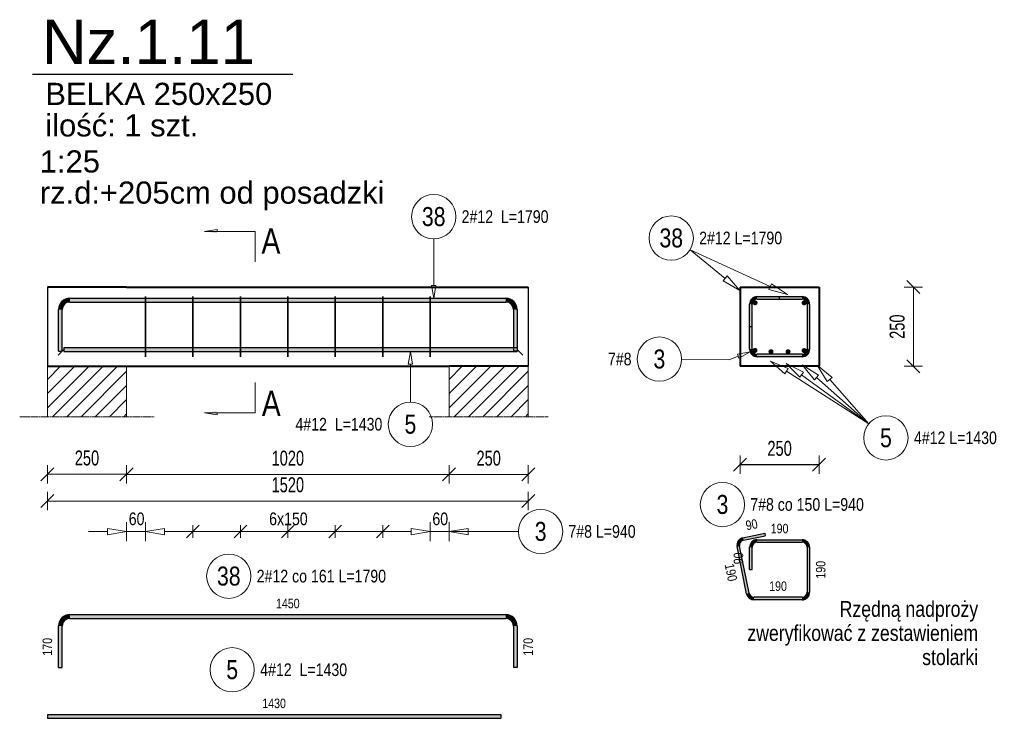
# Model space of a CAD drawing. Extents: x -1906120 to 89837, y -39133 to 303704.
# Tile 45 of 55: x 59104 to 62217, y -7018 to -4810. Entities that reach past the tile are written whole.
import ezdxf

# ---------------------------------------------------------------- set-up
doc = ezdxf.new("R2010")
doc.units = 0
doc.header["$LTSCALE"] = 10
doc.header["$MEASUREMENT"] = 0
doc.linetypes.add('HIDDEN', pattern=[0.375, 0.25, -0.125])
for name, color, linetype in [('C_text', 1, 'Continuous'), ('RCAD_kształt pręta', 7, 'Continuous'), ('RCAD_opis kształtu pręta', 7, 'Continuous'), ('RCAD_opis rozkładu', 7, 'Continuous'), ('RCAD_pręt wyrzucony', 130, 'Continuous'), ('RCAD_pręty punktowe', 7, 'Continuous'), ('RCAD_rozkład pręta', 7, 'Continuous'), ('RCAD_symbole graficzne', 7, 'Continuous')]:
    doc.layers.add(name, color=color, linetype=linetype)
for name, color, linetype, lineweight in [('P-Linia1', 3, 'Continuous', 40), ('P-Linia3', 6, 'Continuous', 60), ('P-Linia4', 253, 'Continuous', 5), ('P-Opis', 1, 'Continuous', 18), ('P-Przerywana', 13, 'HIDDEN', 9), ('P-Wymiar', 254, 'Continuous', 9), ('RCAD_deskowanie', 3, 'Continuous', 40)]:
    doc.layers.add(name, color=color, linetype=linetype, lineweight=lineweight)
doc.styles.add('_Fd Opis', font='arial.ttf')
doc.styles.add('_Fdelita opis', font='arial.ttf')
doc.styles.add('ROMANS', font='arial.ttf', dxfattribs={"width": 0.7})
doc.styles.add('style1', font='arial.ttf', dxfattribs={"width": 0.8})
doc.dimstyles.new('A25', dxfattribs={"dimscale": 27, "dimtxt": 1.75, "dimasz": 0.06, "dimexe": 0, "dimexo": 0, "dimgap": 1, "dimtad": 1, "dimdec": 4, "dimrnd": 0.1, "dimdsep": 46, "dimtxsty": 'ROMANS', "dimblk": '[[[[[[[[', "dimcen": 2, "dimdle": 2, "dimse1": 1, "dimse2": 1, "dimclrd": 256, "dimclrt": 1, "dimadec": 0, "dimazin": 0, "dimtfac": 1, "dimtdec": 4, "dimtix": 1, "dimtmove": 2, "dimatfit": 3, "dimldrblk": '[[[[[[[[', "dimfxl": 0, "dimtvp": 0.6, "dimtolj": 1, "dimlwd": -1, "dimarcsym": 0})

# ---------------------------------------------------------------- blocks, each defined once
blk = doc.blocks.new('[[[[[[[[')
at = {"layer": 'P-Wymiar'}
for p, q in [((-12.7, -12.7), (12.7, 12.7)), ((0, 0), (-4.6, 0)), ((0, 18), (0, -18))]:
    blk.add_line(p, q, dxfattribs=at)
blk = doc.blocks.new('*D280')
at = {"layer": 'Defpoints', "color": 0, "transparency": 16777216}
for p in [(60461.6, -6025.8), (60711.6, -6025.8), (60711.6, -6247.1)]:
    blk.add_point(p, dxfattribs=at)
at = {"layer": 'P-Wymiar', "transparency": 16777216}
blk.add_line((60463.2, -6247.1), (60710, -6247.1), dxfattribs=at)
at = {"layer": 'P-Wymiar', "transparency": 16777216, "xscale": 1.62, "yscale": 1.62, "zscale": 1.62, "rotation": 180}
blk.add_blockref('[[[[[[[[', (60461.6, -6247.1), dxfattribs=at)
at = {"layer": 'P-Wymiar', "transparency": 16777216, "xscale": 1.62, "yscale": 1.62, "zscale": 1.62}
blk.add_blockref('[[[[[[[[', (60711.6, -6247.1), dxfattribs=at)
at = {"layer": 'P-Wymiar', "color": 1, "transparency": 16777216, "insert": (60586.6, -6196), "char_height": 47.25, "attachment_point": 5, "style": 'ROMANS'}
blk.add_mtext('\\A1;250', dxfattribs=at)
blk = doc.blocks.new('*D281')
at = {"layer": 'Defpoints', "color": 0, "transparency": 16777216}
for p in [(59191.6, -5800.3), (59441.6, -5800.3), (59191.6, -6246.5)]:
    blk.add_point(p, dxfattribs=at)
at = {"layer": 'P-Wymiar', "transparency": 16777216}
blk.add_line((59440, -6246.5), (59193.2, -6246.5), dxfattribs=at)
at = {"layer": 'P-Wymiar', "transparency": 16777216, "xscale": 1.62, "yscale": 1.62, "zscale": 1.62, "rotation": 180}
blk.add_blockref('[[[[[[[[', (59191.6, -6246.5), dxfattribs=at)
at = {"layer": 'P-Wymiar', "transparency": 16777216, "xscale": 1.62, "yscale": 1.62, "zscale": 1.62}
blk.add_blockref('[[[[[[[[', (59441.6, -6246.5), dxfattribs=at)
at = {"layer": 'P-Wymiar', "color": 1, "transparency": 16777216, "insert": (59316.6, -6195.4), "char_height": 47.25, "attachment_point": 5, "style": 'ROMANS'}
blk.add_mtext('\\A1;250', dxfattribs=at)
blk = doc.blocks.new('*D282')
at = {"layer": 'Defpoints', "color": 0, "transparency": 16777216}
for p in [(61631.4, -5655.2), (61642.5, -5905.2), (61929.4, -5905.2)]:
    blk.add_point(p, dxfattribs=at)
at = {"layer": 'P-Wymiar', "transparency": 16777216}
blk.add_line((61929.4, -5656.8), (61929.4, -5903.6), dxfattribs=at)
at = {"layer": 'P-Wymiar', "transparency": 16777216, "xscale": 1.62, "yscale": 1.62, "zscale": 1.62}
for p, rotation in [((61929.4, -5655.2), 90), ((61929.4, -5905.2), 270)]:
    blk.add_blockref('[[[[[[[[', p, dxfattribs=dict(at, rotation=rotation))
at = {"layer": 'P-Wymiar', "color": 1, "transparency": 16777216, "insert": (61878.3, -5780.2), "char_height": 47.25, "attachment_point": 5, "rotation": 90, "style": 'ROMANS'}
blk.add_mtext('\\A1;250', dxfattribs=at)
blk = doc.blocks.new('*D283')
at = {"layer": 'Defpoints', "color": 0, "transparency": 16777216}
for p in [(59441.6, -5859), (60461.6, -5859), (60461.6, -6247.1)]:
    blk.add_point(p, dxfattribs=at)
at = {"layer": 'P-Wymiar', "transparency": 16777216}
blk.add_line((59443.2, -6247.1), (60460, -6247.1), dxfattribs=at)
at = {"layer": 'P-Wymiar', "transparency": 16777216, "xscale": 1.62, "yscale": 1.62, "zscale": 1.62, "rotation": 180}
blk.add_blockref('[[[[[[[[', (59441.6, -6247.1), dxfattribs=at)
at = {"layer": 'P-Wymiar', "transparency": 16777216, "xscale": 1.62, "yscale": 1.62, "zscale": 1.62}
blk.add_blockref('[[[[[[[[', (60461.6, -6247.1), dxfattribs=at)
at = {"layer": 'P-Wymiar', "color": 1, "transparency": 16777216, "insert": (59951.6, -6196), "char_height": 47.25, "attachment_point": 5, "style": 'ROMANS'}
blk.add_mtext('\\A1;1020', dxfattribs=at)
blk = doc.blocks.new('*D284')
at = {"layer": 'Defpoints', "color": 0, "transparency": 16777216}
for p in [(59191.6, -5829), (60711.6, -5829), (59191.6, -6331.2)]:
    blk.add_point(p, dxfattribs=at)
at = {"layer": 'P-Wymiar', "transparency": 16777216}
blk.add_line((60710, -6331.2), (59193.2, -6331.2), dxfattribs=at)
at = {"layer": 'P-Wymiar', "transparency": 16777216, "xscale": 1.62, "yscale": 1.62, "zscale": 1.62, "rotation": 180}
blk.add_blockref('[[[[[[[[', (59191.6, -6331.2), dxfattribs=at)
at = {"layer": 'P-Wymiar', "transparency": 16777216, "xscale": 1.62, "yscale": 1.62, "zscale": 1.62}
blk.add_blockref('[[[[[[[[', (60711.6, -6331.2), dxfattribs=at)
at = {"layer": 'P-Wymiar', "color": 1, "transparency": 16777216, "insert": (59951.6, -6280.1), "char_height": 47.25, "attachment_point": 5, "style": 'ROMANS'}
blk.add_mtext('\\A1;1520', dxfattribs=at)
blk = doc.blocks.new('*D285')
at = {"transparency": 16777216}
blk.add_line((61383, -6216.2), (61629.8, -6216.2), dxfattribs=at)
at = {"layer": 'Defpoints', "color": 0, "transparency": 16777216}
for p in [(61381.4, -6037.8), (61631.4, -6037.8), (61631.4, -6216.2)]:
    blk.add_point(p, dxfattribs=at)
at = {"transparency": 16777216, "xscale": 1.62, "yscale": 1.62, "zscale": 1.62, "rotation": 180}
blk.add_blockref('[[[[[[[[', (61381.4, -6216.2), dxfattribs=at)
at = {"transparency": 16777216, "xscale": 1.62, "yscale": 1.62, "zscale": 1.62}
blk.add_blockref('[[[[[[[[', (61631.4, -6216.2), dxfattribs=at)
at = {"color": 1, "transparency": 16777216, "insert": (61506.4, -6165), "char_height": 47.25, "attachment_point": 5, "style": 'ROMANS'}
blk.add_mtext('\\A1;250', dxfattribs=at)

msp = doc.modelspace()

# ---------------------------------------------------------------- hatches: boundary and pattern name
h = msp.add_hatch(color=1)
edge = h.paths.add_edge_path(flags=0)
edge.add_arc((61428.56205, -5855.35011), 8, 0, 360, ccw=False)
h = msp.add_hatch(color=1)
edge = h.paths.add_edge_path(flags=0)
edge.add_arc((61479.12513, -5859.2261), 8, 0, 360, ccw=False)
h = msp.add_hatch(color=1)
edge = h.paths.add_edge_path(flags=0)
edge.add_arc((61533.12513, -5859.2261), 8, 0, 360, ccw=False)
h = msp.add_hatch(color=1)
edge = h.paths.add_edge_path(flags=0)
edge.add_arc((61584.01985, -5855.74324), 8, 0, 360, ccw=False)
at = {"layer": 'P-Linia4'}
h = msp.add_hatch(dxfattribs=at)
h.set_pattern_fill('ANSI31', color=256, scale=10, style=0)
h.set_pattern_definition([(45, (17995.202, -14095.85), (-22.45064, 22.45064), [])])
h.paths.add_polyline_path([(59191.58445, -6065.11651), (59191.58445, -5905.11651), (59440.92606, -5904.92917), (59440.92606, -6064.92917)])
h = msp.add_hatch(dxfattribs=at)
h.set_pattern_fill('ANSI31', color=256, scale=10, style=0)
h.set_pattern_definition([(45, (19265.202, -14095.85), (-22.45064, 22.45064), [])])
h.paths.add_polyline_path([(60461.58445, -6065.11651), (60461.58445, -5905.11651), (60710.92606, -5904.92917), (60710.92606, -6064.92917)])
at = {"layer": 'RCAD_kształt pręta'}
h = msp.add_hatch(color=4, dxfattribs=at)
edge = h.paths.add_edge_path(flags=0)
edge.add_line((59262.58445, -5690.2261), (59262.58445, -5702.2261))
edge.add_arc((59262.58445, -5726.2261), 24, 90, 180)
edge.add_line((59238.58445, -5726.2261), (59226.58445, -5726.2261))
edge.add_arc((59262.58445, -5726.2261), 36, 450, 540, ccw=False)
for points in [[(59262.58445, -5702.2261), (59262.58445, -5690.2261), (60640.58445, -5690.2261), (60640.58445, -5702.2261)], [(61435.41716, -5693.2261), (61435.41716, -5685.2261), (61577.41716, -5685.2261), (61577.41716, -5693.2261)], [(61435.41716, -5693.2261), (61435.41716, -5685.2261), (61505.41716, -5685.2261), (61505.41716, -5693.2261)], [(59238.58445, -5857.49933), (59226.58445, -5857.49933), (59226.58445, -5726.2261), (59238.58445, -5726.2261)], [(60664.58445, -5726.2261), (60676.58445, -5726.2261), (60676.58445, -5857.49933), (60664.58445, -5857.49933)], [(61419.41716, -5779.2261), (61411.41716, -5779.2261), (61411.41716, -5709.2261), (61419.41716, -5709.2261)], [(61419.41716, -5851.2261), (61411.41716, -5851.2261), (61411.41716, -5709.2261), (61419.41716, -5709.2261)], [(61593.41716, -5709.2261), (61601.41716, -5709.2261), (61601.41716, -5851.2261), (61593.41716, -5851.2261)], [(59243.5317, -5858.25305), (59243.5317, -5846.25305), (60676.9176, -5846.25305), (60676.9176, -5858.25305)], [(61577.41716, -5867.2261), (61577.41716, -5875.2261), (61435.41716, -5875.2261), (61435.41716, -5867.2261)]]:
    msp.add_hatch(color=4, dxfattribs=at).paths.add_polyline_path(points, flags=0)
h = msp.add_hatch(color=4, dxfattribs=at)
edge = h.paths.add_edge_path(flags=0)
edge.add_line((60676.58445, -5726.2261), (60664.58445, -5726.2261))
edge.add_arc((60640.58445, -5726.2261), 24, 0, 90)
edge.add_line((60640.58445, -5702.2261), (60640.58445, -5690.2261))
edge.add_arc((60640.58445, -5726.2261), 36, 360, 450, ccw=False)
h = msp.add_hatch(color=4, dxfattribs=at)
edge = h.paths.add_edge_path(flags=0)
edge.add_line((61435.41716, -5685.2261), (61435.41716, -5693.2261))
edge.add_arc((61435.41716, -5709.2261), 16, 90, 180)
edge.add_line((61419.41716, -5709.2261), (61411.41716, -5709.2261))
edge.add_arc((61435.41716, -5709.2261), 24, 450, 540, ccw=False)
h = msp.add_hatch(color=4, dxfattribs=at)
edge = h.paths.add_edge_path(flags=0)
edge.add_line((61435.41716, -5685.2261), (61435.41716, -5693.2261))
edge.add_arc((61435.41716, -5709.2261), 16, 90, 180)
edge.add_line((61419.41716, -5709.2261), (61411.41716, -5709.2261))
edge.add_arc((61435.41716, -5709.2261), 24, 450, 540, ccw=False)
h = msp.add_hatch(color=4, dxfattribs=at)
edge = h.paths.add_edge_path(flags=0)
edge.add_line((61601.41716, -5709.2261), (61593.41716, -5709.2261))
edge.add_arc((61577.41716, -5709.2261), 16, 0, 90)
edge.add_line((61577.41716, -5693.2261), (61577.41716, -5685.2261))
edge.add_arc((61577.41716, -5709.2261), 24, 360, 450, ccw=False)
h = msp.add_hatch(color=4, dxfattribs=at)
edge = h.paths.add_edge_path(flags=0)
edge.add_line((61411.41716, -5851.2261), (61419.41716, -5851.2261))
edge.add_arc((61435.41716, -5851.2261), 16, 180, 270)
edge.add_line((61435.41716, -5867.2261), (61435.41716, -5875.2261))
edge.add_arc((61435.41716, -5851.2261), 24, 540, 630, ccw=False)
h = msp.add_hatch(color=4, dxfattribs=at)
edge = h.paths.add_edge_path(flags=0)
edge.add_line((61577.41716, -5875.2261), (61577.41716, -5867.2261))
edge.add_arc((61577.41716, -5851.2261), 16, -90, 0)
edge.add_line((61593.41716, -5851.2261), (61601.41716, -5851.2261))
edge.add_arc((61577.41716, -5851.2261), 24, 270, 360, ccw=False)
at = {"layer": 'RCAD_pręt wyrzucony'}
for points in [[(61392.22286, -6454.90984), (61390.63351, -6447.06931), (61459.23817, -6433.16246), (61460.82752, -6441.00299)], [(61409.88805, -6622.59081), (61402.04752, -6624.18017), (61371.87997, -6475.35897), (61379.7205, -6473.76962)], [(61435.41716, -6461.4121), (61435.41716, -6453.4121), (61577.41716, -6453.4121), (61577.41716, -6461.4121)], [(61419.41716, -6547.4121), (61411.41716, -6547.4121), (61411.41716, -6477.4121), (61419.41716, -6477.4121)], [(61593.41716, -6477.4121), (61601.41716, -6477.4121), (61601.41716, -6619.4121), (61593.41716, -6619.4121)], [(61577.41716, -6635.4121), (61577.41716, -6643.4121), (61425.56912, -6643.4121), (61425.56912, -6635.4121)], [(59262.58445, -6702.22845), (59262.58445, -6690.22845), (60640.58445, -6690.22845), (60640.58445, -6702.22845)], [(59238.58445, -6857.50168), (59226.58445, -6857.50168), (59226.58445, -6726.22845), (59238.58445, -6726.22845)], [(60664.58445, -6726.22845), (60676.58445, -6726.22845), (60676.58445, -6857.50168), (60664.58445, -6857.50168)], [(59191.58445, -7017.81643), (59191.58445, -7005.81643), (60624.97035, -7005.81643), (60624.97035, -7017.81643)]]:
    msp.add_hatch(color=4, dxfattribs=at).paths.add_polyline_path(points, flags=0)
h = msp.add_hatch(color=4, dxfattribs=at)
edge = h.paths.add_edge_path(flags=0)
edge.add_line((61390.63351, -6447.06931), (61392.22286, -6454.90984))
edge.add_arc((61395.40157, -6470.59091), 16, 101.4591559, 191.4591559)
edge.add_line((61379.7205, -6473.76962), (61371.87997, -6475.35897))
edge.add_arc((61395.40157, -6470.59091), 24, 461.4591559, 551.4591559, ccw=False)
h = msp.add_hatch(color=4, dxfattribs=at)
edge = h.paths.add_edge_path(flags=0)
edge.add_line((61435.41716, -6453.4121), (61435.41716, -6461.4121))
edge.add_arc((61435.41716, -6477.4121), 16, 90, 180)
edge.add_line((61419.41716, -6477.4121), (61411.41716, -6477.4121))
edge.add_arc((61435.41716, -6477.4121), 24, 450, 540, ccw=False)
h = msp.add_hatch(color=4, dxfattribs=at)
edge = h.paths.add_edge_path(flags=0)
edge.add_line((61601.41716, -6477.4121), (61593.41716, -6477.4121))
edge.add_arc((61577.41716, -6477.4121), 16, 0, 90)
edge.add_line((61577.41716, -6461.4121), (61577.41716, -6453.4121))
edge.add_arc((61577.41716, -6477.4121), 24, 360, 450, ccw=False)
h = msp.add_hatch(color=4, dxfattribs=at)
edge = h.paths.add_edge_path(flags=0)
edge.add_line((61402.04752, -6624.18017), (61409.88805, -6622.59081))
edge.add_arc((61425.56912, -6619.4121), 16, -168.5408441, -90)
edge.add_line((61425.56912, -6635.4121), (61425.56912, -6643.4121))
edge.add_arc((61425.56912, -6619.4121), 24, 191.4591559, 270, ccw=False)
h = msp.add_hatch(color=4, dxfattribs=at)
edge = h.paths.add_edge_path(flags=0)
edge.add_line((61577.41716, -6643.4121), (61577.41716, -6635.4121))
edge.add_arc((61577.41716, -6619.4121), 16, -90, 0)
edge.add_line((61593.41716, -6619.4121), (61601.41716, -6619.4121))
edge.add_arc((61577.41716, -6619.4121), 24, 270, 360, ccw=False)
h = msp.add_hatch(color=4, dxfattribs=at)
edge = h.paths.add_edge_path(flags=0)
edge.add_line((59262.58445, -6690.22845), (59262.58445, -6702.22845))
edge.add_arc((59262.58445, -6726.22845), 24, 90, 180)
edge.add_line((59238.58445, -6726.22845), (59226.58445, -6726.22845))
edge.add_arc((59262.58445, -6726.22845), 36, 450, 540, ccw=False)
h = msp.add_hatch(color=4, dxfattribs=at)
edge = h.paths.add_edge_path(flags=0)
edge.add_line((60676.58445, -6726.22845), (60664.58445, -6726.22845))
edge.add_arc((60640.58445, -6726.22845), 24, 0, 90)
edge.add_line((60640.58445, -6702.22845), (60640.58445, -6690.22845))
edge.add_arc((60640.58445, -6726.22845), 36, 360, 450, ccw=False)
at = {"layer": 'RCAD_pręty punktowe'}
h = msp.add_hatch(color=1, dxfattribs=at)
edge = h.paths.add_edge_path(flags=0)
edge.add_arc((61428.81448, -5704.70896), 8, 0, 360)
h = msp.add_hatch(color=1, dxfattribs=at)
edge = h.paths.add_edge_path(flags=0)
edge.add_arc((61584.01985, -5704.70896), 8, 0, 360)
at = {"layer": 'RCAD_symbole graficzne', "linetype": 'Continuous', "lineweight": 0}
for points in [[(59688.14453, -5479.0707), (59728.14453, -5479.0707), (59728.14453, -5484.77256)], [(59688.14453, -6052.70389), (59728.14453, -6052.70389), (59728.14453, -6047.00202)]]:
    msp.add_hatch(color=7, dxfattribs=at).paths.add_polyline_path(points, flags=0)

# ---------------------------------------------------------------- linework, layer by layer
at = {"layer": 'C_text'}
for points in [[(59191.58445, -5655.2261), (59191.58445, -5905.2261)], [(60711.58445, -5655.2261), (60711.58445, -5905.2261)]]:
    msp.add_lwpolyline(points, dxfattribs=at)
at = {"layer": 'P-Linia1'}
msp.add_lwpolyline([(60411.58445, -5655.2261), (60711.58445, -5655.2261)], dxfattribs=at)
at = {"layer": 'P-Linia3', "color": 6, "linetype": 'Continuous', "lineweight": 30}
msp.add_line((59144.63958, -4982.27176), (59967.57003, -4982.27176), dxfattribs=at)
at = {"layer": 'P-Linia4'}
for points in [[(59191.58445, -5905.2261), (59191.58445, -6065.24182)], [(59441.58445, -5905.2261), (59441.58445, -6065.24182)], [(60461.58445, -6065.2261), (60461.58445, -5905.2261)], [(60711.58445, -6065.2261), (60711.58445, -5905.2261)]]:
    msp.add_lwpolyline(points, dxfattribs=at)
at = {"layer": 'P-Przerywana'}
for points in [[(59103.90883, -6065.24182), (59529.26006, -6065.24182)], [(60398.90883, -6065.24182), (60774.26006, -6065.24182)]]:
    msp.add_lwpolyline(points, dxfattribs=at)
at = {"layer": 'RCAD_deskowanie'}
for points in [[(59441.58445, -5655.2261), (59191.58445, -5655.2261)], [(59441.58445, -5655.2261), (60411.58445, -5655.2261)], [(61381.41716, -5655.2261), (61631.41716, -5655.2261)], [(61381.41716, -5655.2261), (61381.41716, -5905.2261)], [(61631.41716, -5655.2261), (61631.41716, -5905.2261)], [(59191.58445, -5905.2261), (59441.58445, -5905.2261)], [(59441.58445, -5905.2261), (60461.58445, -5905.2261)], [(60711.58445, -5905.2261), (60461.58445, -5905.2261)], [(61631.41716, -5905.2261), (61381.41716, -5905.2261)]]:
    msp.add_lwpolyline(points, dxfattribs=at)
at = {"layer": 'RCAD_kształt pręta', "color": 4}
for p, q in [((59262.58445, -5690.2261), (60640.58445, -5690.2261)), ((61435.41716, -5685.2261), (61577.41716, -5685.2261)), ((61435.41716, -5685.2261), (61505.41716, -5685.2261)), ((61435.41716, -5693.2261), (61577.41716, -5693.2261)), ((61435.41716, -5693.2261), (61505.41716, -5693.2261)), ((61505.41716, -5685.2261), (61505.41716, -5693.2261)), ((59226.58445, -5857.49933), (59226.58445, -5726.2261)), ((59238.58445, -5857.49933), (59238.58445, -5726.2261)), ((59262.58445, -5702.2261), (60640.58445, -5702.2261)), ((60664.58445, -5726.2261), (60664.58445, -5857.49933)), ((60676.58445, -5726.2261), (60676.58445, -5857.49933)), ((61411.41716, -5779.2261), (61411.41716, -5709.2261)), ((61411.41716, -5851.2261), (61411.41716, -5709.2261)), ((61419.41716, -5779.2261), (61419.41716, -5709.2261)), ((61419.41716, -5851.2261), (61419.41716, -5709.2261)), ((61593.41716, -5709.2261), (61593.41716, -5851.2261)), ((61601.41716, -5709.2261), (61601.41716, -5851.2261)), ((61411.41716, -5779.2261), (61419.41716, -5779.2261)), ((59243.5317, -5846.25305), (60676.9176, -5846.25305)), ((59243.5317, -5846.25305), (59243.5317, -5858.25305)), ((60676.9176, -5846.25305), (60676.9176, -5858.25305)), ((59226.58445, -5857.49933), (59238.58445, -5857.49933)), ((59243.5317, -5858.25305), (60676.9176, -5858.25305)), ((60676.58445, -5857.49933), (60664.58445, -5857.49933)), ((61577.41716, -5867.2261), (61435.41716, -5867.2261)), ((61577.41716, -5875.2261), (61435.41716, -5875.2261))]:
    msp.add_line(p, q, dxfattribs=at)
at = {"layer": 'RCAD_kształt pręta', "color": 2, "lineweight": 5}
for p, q in [((59243.5317, -5852.25305), (59226.0317, -5869.75305)), ((60676.9176, -5852.25305), (60694.4176, -5869.75305))]:
    msp.add_line(p, q, dxfattribs=at)
at = {"layer": 'RCAD_kształt pręta', "color": 4}
for centre, radius, start, end in [((59262.58445, -5726.2261), 36, 90, 180), ((60640.58445, -5726.2261), 36, 360, 90), ((61435.41716, -5709.2261), 24, 90, 180), ((61435.41716, -5709.2261), 24, 90, 180), ((61435.41716, -5709.2261), 16, 90, 180), ((61435.41716, -5709.2261), 16, 90, 180), ((61577.41716, -5709.2261), 24, 360, 90), ((61577.41716, -5709.2261), 16, 360, 90), ((59262.58445, -5726.2261), 24, 90, 180), ((60640.58445, -5726.2261), 24, 360, 90), ((61435.41716, -5851.2261), 24, 180, 270), ((61435.41716, -5851.2261), 16, 180, 270), ((61577.41716, -5851.2261), 16, 270, 0), ((61577.41716, -5851.2261), 24, 270, 0)]:
    msp.add_arc(centre, radius, start, end, dxfattribs=at)
at = {"layer": 'RCAD_opis kształtu pręta', "color": 8, "lineweight": 0}
for p, q in [((60412.80543, -5502.64922), (60412.80543, -5650.2261)), ((60412.80543, -5690.2261), (60406.13877, -5650.2261)), ((60419.4721, -5650.2261), (60406.13877, -5650.2261)), ((60419.4721, -5650.2261), (60412.80543, -5690.2261)), ((60332.44529, -5898.25305), (60339.11196, -5858.25305)), ((60339.11196, -5858.25305), (60345.77862, -5898.25305)), ((61346.41716, -5884.83254), (61375.54344, -5873.83445)), ((61373.1884, -5867.5976), (61412.96452, -5859.70423)), ((61373.1884, -5867.5976), (61377.89848, -5880.07129)), ((61412.96452, -5859.70423), (61377.89848, -5880.07129)), ((60332.44529, -5898.25305), (60345.77862, -5898.25305)), ((60339.11196, -6018.71804), (60339.11196, -5898.25305)), ((61346.41716, -5884.83254), (61196.25907, -5883.3673))]:
    msp.add_line(p, q, dxfattribs=at)
for centre in [(60412.80543, -5432.64922), (61126.26241, -5882.68428), (60339.11196, -6088.71804)]:
    msp.add_circle(centre, 70, dxfattribs=at)
at = {"layer": 'RCAD_opis rozkładu', "color": 8, "lineweight": 0}
for p, q in [((61223.24407, -5537.16174), (61334.19393, -5627.7074)), ((61223.24407, -5537.16174), (61476.61762, -5653.50507)), ((61340.51662, -5619.95991), (61327.87124, -5635.45488)), ((61340.51662, -5619.95991), (61380.67887, -5665.64353)), ((61380.67887, -5665.64353), (61327.87124, -5635.45488)), ((61480.7905, -5644.41733), (61472.44474, -5662.59282)), ((61531.14407, -5678.54237), (61472.44474, -5662.59282)), ((61480.7905, -5644.41733), (61531.14407, -5678.54237)), ((61522.51242, -5929.51367), (61477.37665, -5888.73669)), ((61477.37665, -5888.73669), (61533.29761, -5912.67088)), ((61522.51242, -5929.51367), (61533.29761, -5912.67088)), ((61569.99538, -5940.2362), (61527.51629, -5896.69855)), ((61527.51629, -5896.69855), (61581.81953, -5924.10582)), ((61616.1973, -5948.39842), (61577.98189, -5901.07419)), ((61577.98189, -5901.07419), (61629.48, -5933.44617)), ((61657.26199, -5953.69535), (61625.22585, -5901.98766)), ((61625.22585, -5901.98766), (61672.30037, -5940.51024)), ((61788.0036, -6087.64508), (61527.90501, -5921.09228)), ((61569.99538, -5940.2362), (61581.81953, -5924.10582)), ((61788.0036, -6087.64508), (61575.90745, -5932.17101)), ((61616.1973, -5948.39842), (61629.48, -5933.44617)), ((61788.0036, -6087.64508), (61622.83865, -5940.92229)), ((61657.26199, -5953.69535), (61672.30037, -5940.51024)), ((61788.0036, -6087.64508), (61664.78118, -5947.1028)), ((59441.58445, -6457.62457), (59441.58445, -6397.62457)), ((59501.58445, -6457.62457), (59501.58445, -6397.62457)), ((59671.58445, -6407.62457), (59631.58445, -6447.62457)), ((59651.58445, -6447.62457), (59651.58445, -6407.62457)), ((59821.58445, -6407.62457), (59781.58445, -6447.62457)), ((59801.58445, -6447.62457), (59801.58445, -6407.62457)), ((59931.58445, -6447.62457), (59971.58445, -6407.62457)), ((59951.58445, -6447.62457), (59951.58445, -6407.62457)), ((60081.58445, -6447.62457), (60121.58445, -6407.62457)), ((60101.58445, -6447.62457), (60101.58445, -6407.62457)), ((60231.58445, -6447.62457), (60271.58445, -6407.62457)), ((60251.58445, -6447.62457), (60251.58445, -6407.62457)), ((60401.58445, -6457.62457), (60401.58445, -6397.62457)), ((60461.58445, -6457.62457), (60461.58445, -6397.62457)), ((59321.58445, -6427.62457), (59381.58445, -6427.62457)), ((59381.58445, -6417.62457), (59441.58445, -6427.62457)), ((59381.58445, -6417.62457), (59381.58445, -6437.62457)), ((59441.58445, -6427.62457), (59381.58445, -6437.62457)), ((59501.58445, -6427.62457), (59441.58445, -6427.62457)), ((59501.58445, -6427.62457), (59561.58445, -6417.62457)), ((59561.58445, -6437.62457), (59501.58445, -6427.62457)), ((59561.58445, -6437.62457), (59561.58445, -6417.62457)), ((59651.58445, -6427.62457), (59561.58445, -6427.62457)), ((59801.58445, -6427.62457), (59651.58445, -6427.62457)), ((59876.58445, -6427.62457), (59801.58445, -6427.62457)), ((59876.58445, -6427.62457), (59951.58445, -6427.62457)), ((59951.58445, -6427.62457), (60101.58445, -6427.62457)), ((60101.58445, -6427.62457), (60251.58445, -6427.62457)), ((60251.58445, -6427.62457), (60341.58445, -6427.62457)), ((60341.58445, -6417.62457), (60401.58445, -6427.62457)), ((60341.58445, -6417.62457), (60341.58445, -6437.62457)), ((60401.58445, -6427.62457), (60341.58445, -6437.62457)), ((60401.58445, -6427.62457), (60461.58445, -6427.62457)), ((60461.58445, -6427.62457), (60521.58445, -6417.62457)), ((60680.83508, -6427.62457), (60461.58445, -6427.62457)), ((60521.58445, -6437.62457), (60461.58445, -6427.62457)), ((60521.58445, -6437.62457), (60521.58445, -6417.62457)), ((60581.58445, -6427.62457), (60521.58445, -6427.62457))]:
    msp.add_line(p, q, dxfattribs=at)
for centre in [(61163.84229, -5500.12894), (61842.45808, -6131.63042), (60750.83508, -6427.62457)]:
    msp.add_circle(centre, 70, dxfattribs=at)
at = {"layer": 'RCAD_pręt wyrzucony', "color": 4}
for p, q in [((61390.63351, -6447.06931), (61459.23817, -6433.16246)), ((61392.22286, -6454.90984), (61460.82752, -6441.00299)), ((61459.23817, -6433.16246), (61460.82752, -6441.00299)), ((61409.88805, -6622.59081), (61379.7205, -6473.76962)), ((61435.41716, -6453.4121), (61577.41716, -6453.4121)), ((61435.41716, -6461.4121), (61577.41716, -6461.4121)), ((61402.04752, -6624.18017), (61371.87997, -6475.35897)), ((61411.41716, -6547.4121), (61411.41716, -6477.4121)), ((61419.41716, -6547.4121), (61419.41716, -6477.4121)), ((61593.41716, -6477.4121), (61593.41716, -6619.4121)), ((61601.41716, -6477.4121), (61601.41716, -6619.4121)), ((61411.41716, -6547.4121), (61419.41716, -6547.4121)), ((61577.41716, -6635.4121), (61425.56912, -6635.4121)), ((61577.41716, -6643.4121), (61425.56912, -6643.4121)), ((59262.58445, -6690.22845), (60640.58445, -6690.22845)), ((59262.58445, -6702.22845), (60640.58445, -6702.22845)), ((59226.58445, -6857.50168), (59226.58445, -6726.22845)), ((59238.58445, -6857.50168), (59238.58445, -6726.22845)), ((60664.58445, -6726.22845), (60664.58445, -6857.50168)), ((60676.58445, -6726.22845), (60676.58445, -6857.50168)), ((59226.58445, -6857.50168), (59238.58445, -6857.50168)), ((60676.58445, -6857.50168), (60664.58445, -6857.50168)), ((59191.58445, -7005.81643), (60624.97035, -7005.81643)), ((59191.58445, -7005.81643), (59191.58445, -7017.81643)), ((59191.58445, -7017.81643), (60624.97035, -7017.81643)), ((60624.97035, -7005.81643), (60624.97035, -7017.81643))]:
    msp.add_line(p, q, dxfattribs=at)
at = {"layer": 'RCAD_pręt wyrzucony', "color": 8, "lineweight": 0}
for centre in [(61325.71493, -6342.31298), (59764.95306, -6568.74982), (59775.73061, -6864.52825)]:
    msp.add_circle(centre, 70, dxfattribs=at)
at = {"layer": 'RCAD_pręt wyrzucony', "color": 4}
for centre, radius, start, end in [((61395.40157, -6470.59091), 24, 101.4591559, 191.4591559), ((61395.40157, -6470.59091), 16, 101.4591559, 191.4591559), ((61435.41716, -6477.4121), 24, 90, 180), ((61435.41716, -6477.4121), 16, 90, 180), ((61577.41716, -6477.4121), 24, 360, 90), ((61577.41716, -6477.4121), 16, 360, 90), ((61425.56912, -6619.4121), 24, 191.4591559, 270), ((61425.56912, -6619.4121), 16, 191.4591559, 270), ((61577.41716, -6619.4121), 16, 270, 0), ((61577.41716, -6619.4121), 24, 270, 0), ((59262.58445, -6726.22845), 36, 90, 180), ((60640.58445, -6726.22845), 36, 360, 90), ((59262.58445, -6726.22845), 24, 90, 180), ((60640.58445, -6726.22845), 24, 360, 90)]:
    msp.add_arc(centre, radius, start, end, dxfattribs=at)
at = {"layer": 'RCAD_rozkład pręta', "color": 7, "linetype": 'ByBlock', "lineweight": 35}
for p, q in [((59501.58445, -5875.2261), (59501.58445, -5685.2261)), ((59651.58445, -5875.2261), (59651.58445, -5685.2261)), ((59801.58445, -5875.2261), (59801.58445, -5685.2261)), ((59951.58445, -5875.2261), (59951.58445, -5685.2261)), ((60101.58445, -5875.2261), (60101.58445, -5685.2261)), ((60251.58445, -5875.2261), (60251.58445, -5685.2261)), ((60401.58445, -5875.2261), (60401.58445, -5685.2261))]:
    msp.add_line(p, q, dxfattribs=at)
at = {"layer": 'RCAD_symbole graficzne', "color": 7, "linetype": 'Continuous', "lineweight": 0}
for p, q in [((59688.14453, -5479.0707), (59728.14453, -5473.36884)), ((59728.14453, -5479.0707), (59728.14453, -5473.36884)), ((59688.14453, -5479.0707), (59848.14453, -5479.0707)), ((59848.14453, -5479.0707), (59848.14453, -5575.0707)), ((59848.14453, -6052.70389), (59848.14453, -5956.70389)), ((59688.14453, -6052.70389), (59728.14453, -6058.40575)), ((59688.14453, -6052.70389), (59848.14453, -6052.70389)), ((59728.14453, -6052.70389), (59728.14453, -6058.40575))]:
    msp.add_line(p, q, dxfattribs=at)

# ---------------------------------------------------------------- texts
at = {"layer": 'P-Linia1', "color": 3, "lineweight": 30, "style": '_Fdelita opis'}
for s, p in [('BELKA 250x250', (59184.90192, -5079.45631)), ('1:25', (59167.49909, -5293.01077)), ('rz.d:+205cm od posadzki', (59167.49909, -5391.46405))]:
    msp.add_text(s, height=70, dxfattribs=at).set_placement(p)
at = {"layer": 'P-Linia1', "color": 1, "lineweight": 30, "style": '_Fdelita opis'}
msp.add_text('ilość: 1 szt.', height=70, dxfattribs=at).set_placement((59184.97546, -5178.99244))
at = {"layer": 'P-Linia3', "color": 6, "lineweight": 30, "style": '_Fdelita opis'}
msp.add_text('Nz.1.11', height=140, dxfattribs=at).set_placement((59174.10881, -4950.08653))
at = {"layer": 'P-Opis', "insert": (62134.13163, -6647.18988), "char_height": 50, "attachment_point": 3, "line_spacing_factor": 0.914286, "style": '_Fd Opis'}
msp.add_mtext('{\\W0.8;Rzędną nadproży \\Pzweryfikować z zestawieniem \\Pstolarki}', dxfattribs=at)
at = {"layer": 'RCAD_opis kształtu pręta', "color": 1, "attachment_point": 5, "style": 'style1'}
for s, insert, char_height in [('38', (60412.80543, -5432.64922), 60), ('2#12  L=1790', (60638.43436, -5432.64922), 40), ('3', (61126.26241, -5882.68428), 60), ('7#8  ', (61001.01002, -5882.68428), 40), ('4#12  L=1430', (60113.11196, -6088.71804), 40), ('5', (60339.11196, -6088.71804), 60)]:
    msp.add_mtext(s, dxfattribs=dict(at, insert=insert, char_height=char_height))
at = {"layer": 'RCAD_opis rozkładu', "color": 1, "char_height": 60, "attachment_point": 5, "style": 'style1'}
for s, insert in [('38', (61163.84229, -5500.12894)), ('5', (61842.45808, -6131.63042)), ('3', (60750.83508, -6427.62457))]:
    msp.add_mtext(s, dxfattribs=dict(at, insert=insert))
at = {"layer": 'RCAD_opis rozkładu', "color": 2, "char_height": 40, "style": 'style1'}
for s, insert, attachment_point in [('2#12 L=1790', (61383.26111, -5500.12894), 5), ('4#12 L=1430', (62062.24799, -6131.63042), 5), ('60', (59448.6322, -6408.04749), 7), ('6x150', (59892.594, -6408.04749), 7), ('60', (60408.6322, -6408.04749), 7), ('7#8 L=940', (60944.98787, -6427.62457), 5)]:
    msp.add_mtext(s, dxfattribs=dict(at, insert=insert, attachment_point=attachment_point))
at = {"layer": 'RCAD_pręt wyrzucony', "color": 1, "attachment_point": 5, "style": 'style1'}
for s, insert, char_height in [('3', (61325.71493, -6342.31298), 60), ('190', (61506.41716, -6418.4121), 30), ('38', (59764.95306, -6568.74982), 60), ('190', (61501.49314, -6600.4121), 30), ('5', (59775.73061, -6864.52825), 60), ('1430', (59908.2774, -6970.81643), 30)]:
    msp.add_mtext(s, dxfattribs=dict(at, insert=insert, char_height=char_height))
at = {"layer": 'RCAD_pręt wyrzucony', "color": 2, "char_height": 40, "attachment_point": 5, "style": 'style1'}
for s, insert in [('7#8 co 150 L=940', (61593.18832, -6342.31298)), ('2#12 co 161 L=1790', (60057.69248, -6568.74982)), ('4#12  L=1430', (60001.73061, -6864.52825))]:
    msp.add_mtext(s, dxfattribs=dict(at, insert=insert))
at = {"layer": 'RCAD_pręt wyrzucony', "color": 1, "char_height": 30, "attachment_point": 5, "style": 'style1'}
for s, insert, rotation in [('90', (61417.98241, -6405.81355), 11.4591559), ('90', (61376.41716, -6512.4121), 90), ('190', (61352.66142, -6556.723), 281.4591559), ('190', (61636.41716, -6548.4121), 90), ('1450', (59951.58445, -6655.22845), 360), ('170', (59191.58445, -6791.86507), 90), ('170', (60711.58445, -6791.86507), 90)]:
    msp.add_mtext(s, dxfattribs=dict(at, insert=insert, rotation=rotation))
at = {"layer": 'RCAD_symbole graficzne', "color": 73, "char_height": 80, "attachment_point": 5, "style": 'style1'}
for insert in [(59898.17992, -5509.0707), (59899.26025, -6022.70389)]:
    msp.add_mtext('A', dxfattribs=dict(at, insert=insert))

# ---------------------------------------------------------------- dimensions: what is measured, and where the dimension line sits
dim = msp.add_linear_dim(base=(61631.41716, -6216.15842), p1=(61381.41716, -6037.75209), p2=(61631.41716, -6037.75209), dimstyle='A25', override={"dimfxl": 0.18, "dimfxlon": 1})
dim.commit()
dim.dimension.update_dxf_attribs({"geometry": '*D285', "text_midpoint": (61506.41716, -6165.03385)})
at = {"layer": 'P-Wymiar'}
dim = msp.add_linear_dim(base=(61929.43597, -5905.2261), p1=(61631.41716, -5655.2261), p2=(61642.46327, -5905.2261), angle=90, dimstyle='A25', override={"dimfxl": 0.18, "dimfxlon": 1}, dxfattribs=at)
dim.commit()
dim.dimension.update_dxf_attribs({"geometry": '*D282', "text_midpoint": (61878.31139, -5780.2261)})
for base, p1, p2, picture, middle in [((59191.58445, -6246.48008), (59441.58445, -5800.28049), (59191.58445, -5800.28049), '*D281', (59316.58445, -6195.35551)), ((59191.58445, -6331.19216), (60711.58445, -5829.00907), (59191.58445, -5829.00907), '*D284', (59951.58445, -6280.06759)), ((60461.58445, -6247.14382), (59441.58445, -5859.00907), (60461.58445, -5859.00907), '*D283', (59951.58445, -6196.01925)), ((60711.58445, -6247.14382), (60461.58445, -6025.80943), (60711.58445, -6025.80943), '*D280', (60586.58445, -6196.01925))]:
    dim = msp.add_linear_dim(base=base, p1=p1, p2=p2, dimstyle='A25', override={"dimfxl": 0.18, "dimfxlon": 1}, dxfattribs=at)
    dim.commit()
    dim.dimension.update_dxf_attribs({"geometry": picture, "text_midpoint": middle})

doc.saveas('drawing.dxf')
